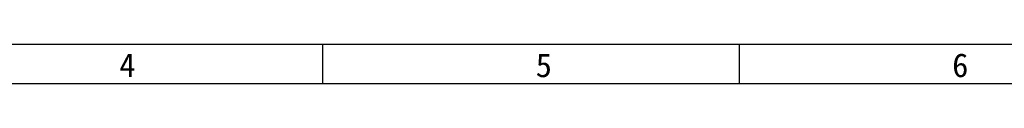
# Model space of a CAD drawing. Header units: millimetres. Extents: x 0 to 420, y 0 to 297.
# Tile 5 of 6: x 172 to 296, y 292 to 297. Entities that reach past the tile are written whole.
import ezdxf

# ---------------------------------------------------------------- set-up
doc = ezdxf.new("R2010")
doc.units = ezdxf.units.MM
doc.header["$LTSCALE"] = 23.1
doc.layers.get('0').update_dxf_attribs({"linetype": 'CONTINUOUS'})
doc.styles.add('TEXTSTYLE_3', font='simfang.ttf')

msp = doc.modelspace()

# ---------------------------------------------------------------- linework, layer by layer
at = {"color": 7}
for p, q in [((0, 297), (420, 297)), ((209.997, 291.996), (209.997, 296.996)), ((262.496, 291.996), (262.496, 296.996)), ((415, 292), (25, 292))]:
    msp.add_line(p, q, dxfattribs=at)

# ---------------------------------------------------------------- texts
at = {"color": 3, "style": 'TEXTSTYLE_3'}
for s, p in [('4', (184.316, 292.843)), ('5', (236.815, 292.843)), ('6', (289.315, 292.843))]:
    msp.add_text(s, height=3, dxfattribs=at).set_placement(p)

doc.saveas('drawing.dxf')
